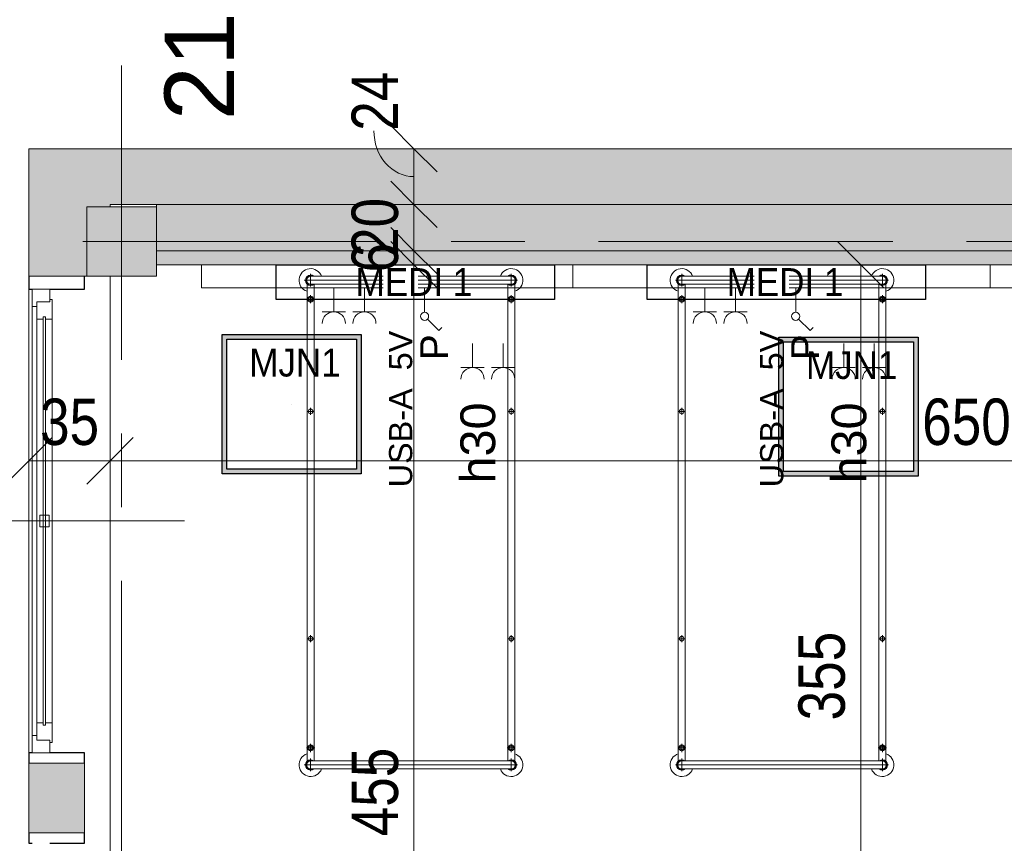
# Model space of a CAD drawing. Header units: centimetres. Extents: x -1631 to 21770, y -8842 to 3590.
# Tile 79 of 150: x -1257 to -832, y 2549 to 2904. Entities that reach past the tile are written whole.
import ezdxf

# ---------------------------------------------------------------- set-up
doc = ezdxf.new("R2010")
doc.units = ezdxf.units.CM
doc.linetypes.add('Oś', pattern=[222.25, 127, -31.75, 31.75, -31.75])
for name, color, linetype, lineweight in [('A-ANNO-DIMS', 211, 'Continuous', 13), ('A-ANNO-DIMS-100', 211, 'Continuous', 13), ('A-ANNO-NOTE', 131, 'Continuous', 9), ('A-GLAZ', 151, 'Continuous', 13), ('A-GLAZ-IDEN', 152, 'Continuous', 13), ('A-WALL', 113, 'Continuous', 13), ('A-WALL-PATT', 111, 'Continuous', 13), ('I-FURN', 30, 'Continuous', 9), ('Q-SPCQ', 91, 'Continuous', 9), ('S-COLS', 52, 'Continuous', 13), ('S-GRID', 1, 'Continuous', 13), ('S-GRID-IDEN', 1, 'Continuous', 13)]:
    doc.layers.add(name, color=color, linetype=linetype, lineweight=lineweight)
doc.layers.add('E_oprawy', color=12, linetype='Continuous')
doc.styles.add('Arial', font='arial.ttf', dxfattribs={"width": 0.9, "height": 18})
doc.styles.add('Arial Narrow_5', font='ARIALN.TTF', dxfattribs={"height": 20})
doc.styles.add('Arial_13', font='arial.ttf', dxfattribs={"height": 0.2})
doc.styles.add('Arial_4', font='arial.ttf', dxfattribs={"height": 10})
doc.styles.add('Arial_5', font='arial.ttf', dxfattribs={"height": 12})
doc.styles.add('Arial_6', font='arial.ttf', dxfattribs={"height": 15})
doc.styles.add('Arial_7', font='arial.ttf', dxfattribs={"height": 30})
doc.dimstyles.new('Diagonal_1_100__0__wewnętrzne', dxfattribs={"dimscale": 30.48, "dimtxt": 20.468619, "dimasz": 0.656168, "dimexe": 0.164042, "dimexo": 0.0625, "dimgap": 0.032808, "dimtad": 1, "dimdec": 0, "dimdsep": 46, "dimtxsty": 'Arial Narrow_5', "dimblk1": 'OBLIQUE', "dimblk2": 'OBLIQUE', "dimsah": 1, "dimcen": 0.09, "dimazin": 0, "dimtfac": 1, "dimtdec": 4, "dimtix": 1, "dimtmove": 1, "dimatfit": 3, "dimfxl": 0, "dimtvp": 1, "dimtolj": 1, "dimtzin": 0, "dimarcsym": 0})
doc.dimstyles.new('Diagonal_1_100__0__wewnętrzne_1', dxfattribs={"dimscale": 30.48, "dimtxt": 20.468619, "dimasz": 0.656168, "dimexe": 0.164042, "dimexo": 0.0625, "dimgap": 0.032808, "dimtad": 1, "dimdec": 0, "dimdsep": 46, "dimtxsty": 'Arial Narrow_5', "dimblk1": 'OBLIQUE', "dimblk2": 'OBLIQUE', "dimsah": 1, "dimcen": 0.09, "dimazin": 0, "dimtfac": 1, "dimtdec": 4, "dimtix": 1, "dimtmove": 0, "dimatfit": 3, "dimfxl": 0, "dimtvp": 1, "dimtolj": 1, "dimtzin": 0, "dimarcsym": 0})
doc.dimstyles.new('Diagonal_1_100__0__wewnętrzne_2', dxfattribs={"dimscale": 30.48, "dimtxt": 20.468619, "dimasz": 0.656168, "dimexe": 0.164042, "dimexo": 0.0625, "dimgap": 0.032808, "dimtad": 1, "dimdec": 0, "dimdsep": 46, "dimtxsty": 'Arial Narrow_5', "dimblk1": 'OBLIQUE', "dimblk2": 'OBLIQUE', "dimsah": 1, "dimcen": 0.09, "dimazin": 0, "dimtfac": 1, "dimtdec": 4, "dimtix": 1, "dimtmove": 2, "dimatfit": 3, "dimfxl": 0, "dimtvp": 1, "dimtolj": 1, "dimtzin": 0, "dimarcsym": 0})

# ---------------------------------------------------------------- blocks, each defined once
blk = doc.blocks.new('M_Concrete-Square-Column - 300 x 300mm-1794509-5_piętro III __10_50 m_ - stan projektowany')
at = {"layer": 'S-COLS', "lineweight": 9}
blk.add_hatch(color=254, dxfattribs=at).paths.add_polyline_path([(15, -15), (15, 15), (-15, 15), (-15, -15)], flags=0)
for p, q in [((15, 15), (-15, 15)), ((-15, 15), (-15, -15)), ((15, -15), (15, 15)), ((-15, -15), (15, -15))]:
    blk.add_line(p, q, dxfattribs=at)
blk = doc.blocks.new('łóżko 195x90 typ FAMED _102039_ - łóżko 195x90 typ FAMED _102039_-832813-5_piętro III __10_50 m_ - stan projektowany')
at = {"layer": 'I-FURN'}
for p, q in [((-43.25, 102.02), (-43.25, 107.47)), ((-43.25, 106.45), (43.25, 106.45)), ((43.25, 102.02), (43.25, 107.47)), ((-45.98, 104.75), (45.97, 104.75)), ((-44.75, 103.1), (-44.75, -102.61)), ((-43.25, 103.05), (43.25, 103.05)), ((-41.75, -102.55), (-41.75, 103.1)), ((41.75, -102.61), (41.75, 103.05)), ((44.75, 103.1), (44.75, -102.61)), ((-43.25, 94.85), (-43.25, 98.35)), ((43.25, 94.85), (43.25, 98.35)), ((-45, 96.6), (-41.5, 96.6)), ((45, 96.6), (41.5, 96.6)), ((-44.75, 48.19), (-41.75, 48.19)), ((-43.25, 49.69), (-43.25, 46.69)), ((44.75, 48.19), (41.75, 48.19)), ((43.25, 49.69), (43.25, 46.69)), ((-44.75, -49.81), (-41.75, -49.81)), ((-43.25, -48.31), (-43.25, -51.31)), ((44.75, -49.81), (41.75, -49.81)), ((43.25, -48.31), (43.25, -51.31)), ((-45, -96.93), (-41.5, -96.93)), ((-43.25, -95.18), (-43.25, -98.68)), ((45, -96.93), (41.5, -96.93)), ((43.25, -95.18), (43.25, -98.68)), ((-43.25, -101.53), (-43.25, -106.98)), ((43.25, -101.53), (43.25, -106.98)), ((45.97, -104.25), (-45.98, -104.25)), ((-43.25, -102.55), (43.25, -102.55)), ((-43.25, -105.95), (43.25, -105.95))]:
    blk.add_line(p, q, dxfattribs=at)
for centre, radius in [((-43.25, 96.6), 1.25), ((43.25, 96.6), 1.25), ((-43.25, 96.6), 0.8), ((43.25, 96.6), 0.8), ((-43.25, 48.19), 1), ((43.25, 48.19), 1), ((-43.25, -49.81), 1), ((43.25, -49.81), 1), ((-43.25, -96.93), 1.25), ((-43.25, -96.93), 0.8), ((43.25, -96.93), 1.25), ((43.25, -96.93), 0.8)]:
    blk.add_circle(centre, radius, dxfattribs=at)
for centre, radius, start, end in [((-43.25, 104.75), 5, 19.8769, 252.5424), ((-43.25, 104.75), 2.23, 49.8221, 312.3887), ((-43.25, 104.75), 1.93, 62.0207, 297.9793), ((-43.25, 104.75), 1.7, 90, 270), ((43.25, 104.75), 5, 287.4576, 160.1231), ((43.25, 104.75), 2.23, 229.8221, 130.1779), ((43.25, 104.75), 1.93, 242.0207, 117.9793), ((43.25, 104.75), 1.7, 270, 90), ((-43.25, -104.25), 5, 107.4576, 340.1231), ((43.25, -104.25), 5, 199.8769, 72.5424), ((-43.25, -104.25), 2.23, 49.8221, 310.1779), ((-43.25, -104.25), 1.93, 62.0207, 297.9793), ((-43.25, -104.25), 1.7, 90, 270), ((43.25, -104.25), 2.23, 229.8221, 130.1779), ((43.25, -104.25), 1.93, 242.0207, 117.9793), ((43.25, -104.25), 1.7, 270, 90)]:
    blk.add_arc(centre, radius, start, end, dxfattribs=at)
blk = doc.blocks.new('Panel Gazowo Oswietleniowy 2 - Type 1-2423792-5_piętro III __10_50 m_ - stan projektowany')
at = {"layer": 'Q-SPCQ'}
for p, q in [((-112.5, 47.33), (-102.5, 47.33)), ((-107.5, 47.33), (-107.5, 37)), ((-99.33, 47.33), (-89.33, 47.33)), ((-94.33, 47.33), (-94.33, 37)), ((47.5, 47.33), (57.5, 47.33)), ((52.5, 47.33), (52.5, 37)), ((60.67, 47.33), (70.67, 47.33)), ((65.67, 47.33), (65.67, 37)), ((-79.82, 31.43), (-81.13, 30.12)), ((-74.88, 26.48), (-79.82, 31.43)), ((80.18, 31.43), (78.87, 30.12)), ((85.12, 26.48), (80.18, 31.43)), ((-73.64, 13), (-73.64, 23.5)), ((-66.13, 23.33), (-56.13, 23.33)), ((-61.13, 23.33), (-61.13, 13)), ((-52.67, 23.33), (-42.67, 23.33)), ((-47.67, 23.33), (-47.67, 13)), ((-39.5, 23.33), (-29.5, 23.33)), ((-34.5, 23.33), (-34.5, 13)), ((86.36, 13), (86.36, 23.5)), ((93.87, 23.33), (103.87, 23.33)), ((98.87, 23.33), (98.87, 13)), ((107.33, 23.33), (117.33, 23.33)), ((112.33, 23.33), (112.33, 13)), ((120.5, 23.33), (130.5, 23.33)), ((125.5, 23.33), (125.5, 13)), ((-157.5, 3), (-157.5, 13)), ((-157.5, 13), (182.5, 13)), ((182.5, 13), (182.5, 3))]:
    blk.add_line(p, q, dxfattribs=at)
for centre in [(-73.64, 25.25), (86.36, 25.25)]:
    blk.add_circle(centre, 1.75, dxfattribs=at)
for centre, end in [((-107.5, 52.33), 0), ((-94.33, 52.33), 0), ((52.5, 52.33), 0), ((65.67, 52.33), 0), ((-61.13, 28.33), 360), ((-47.67, 28.33), 360), ((-34.5, 28.33), 360), ((98.87, 28.33), 360), ((112.33, 28.33), 360), ((125.5, 28.33), 360)]:
    blk.add_arc(centre, 5, 180, end, dxfattribs=at)
blk = doc.blocks.new('Okno - automatyczna etykieta - 200x165 _projektowane_-2617392-5_piętro III __10_50 m_ - stan projektowany')
at = {"layer": 'A-GLAZ'}
for p, q in [((-92.5, 10.5), (-100, 10.5)), ((-100, 10.5), (-100, 3)), ((-100, 10.5), (100, 10.5)), ((-87, 8.5), (-94.5, 8.5)), ((-94.5, 8.5), (-94.5, 3)), ((-94.5, 3), (-94.5, 8.5)), ((-94.5, 8.5), (-92.5, 8.5)), ((-92.5, 8.5), (-92.5, 10.5)), ((92.5, 10.5), (-92.5, 10.5)), ((-87, 5.75), (-87, 8.5)), ((87, 8.5), (-87, 8.5)), ((94.5, 8.5), (87, 8.5)), ((87, 8.5), (87, 5.75)), ((100, 10.5), (92.5, 10.5)), ((92.5, 10.5), (92.5, 8.5)), ((92.5, 8.5), (94.5, 8.5)), ((94.5, 3), (94.5, 8.5)), ((94.5, 8.5), (94.5, 3)), ((100, 3), (100, 10.5)), ((88, 5.75), (-88, 5.75)), ((-88, 5.75), (-88, 4.75)), ((-88, 4.75), (-88, 5.75)), ((-88, 5.75), (-87, 5.75)), ((-88, 4.75), (88, 4.75)), ((-87, 4.75), (-88, 4.75)), ((-87, 2), (-87, 4.75)), ((2.5, 7.25), (-2.5, 7.25)), ((-2.5, 7.25), (-2.5, 3.25)), ((2.5, 3.25), (2.5, 7.25)), ((87, 5.75), (88, 5.75)), ((87, 4.75), (87, 2)), ((88, 4.75), (87, 4.75)), ((88, 4.75), (88, 5.75)), ((88, 5.75), (88, 4.75)), ((-100, 3), (-94.5, 3)), ((-94.5, 3), (-95.5, 3)), ((-95.5, 3), (-95.5, 2)), ((-95.5, 2), (-87, 2)), ((87, 2), (-87, 2)), ((-2.5, 3.25), (2.5, 3.25)), ((87, 2), (95.5, 2)), ((95.5, 3), (94.5, 3)), ((94.5, 3), (100, 3)), ((95.5, 2), (95.5, 3))]:
    blk.add_line(p, q, dxfattribs=at)
blk = doc.blocks.new('DIMBLOCK35-5_piętro III __10_50 m_ - stan projektowany')
at = {"layer": 'A-ANNO-DIMS-100', "transparency": 16777216}
for p, q in [((-1086.6, 2798.33), (-1096.6, 2808.33)), ((-1091.6, 2798.33), (-1081.6, 2798.33)), ((-1086.6, 2798.33), (-1091.6, 2798.33)), ((-1086.6, 2343.33), (-1086.6, 2798.33)), ((-1086.6, 2798.33), (-1076.6, 2788.33)), ((-1086.6, 2343.33), (-1096.6, 2353.33)), ((-1091.6, 2343.33), (-1081.6, 2343.33)), ((-1086.6, 2343.33), (-1091.6, 2343.33)), ((-1086.6, 2343.33), (-1076.6, 2333.33))]:
    blk.add_line(p, q, dxfattribs=at)
at = {"layer": 'A-ANNO-DIMS-100', "color": 0, "transparency": 16777216, "insert": (-1113.45, 2551.82), "char_height": 20, "width": 45.6158, "attachment_point": 1, "rotation": 90, "line_spacing_factor": 0.974696, "style": 'Arial Narrow_5'}
blk.add_mtext('455', dxfattribs=at)
blk = doc.blocks.new('_Oblique')
at = {"color": 0, "linetype": 'ByBlock', "lineweight": -2}
blk.add_line((-0.5, -0.5), (0.5, 0.5), dxfattribs=at)
blk = doc.blocks.new('DIMBLOCK36-5_piętro III __10_50 m_ - stan projektowany')
at = {"layer": 'A-ANNO-DIMS-100', "transparency": 16777216}
for p, q in [((-1086.6, 2804.33), (-1096.6, 2814.33)), ((-1086.6, 2798.33), (-1096.6, 2808.33)), ((-1091.6, 2804.33), (-1081.6, 2804.33)), ((-1086.6, 2804.33), (-1091.6, 2804.33)), ((-1086.6, 2798.33), (-1086.6, 2804.33)), ((-1086.6, 2804.33), (-1076.6, 2794.33)), ((-1091.6, 2798.33), (-1081.6, 2798.33)), ((-1086.6, 2798.33), (-1091.6, 2798.33)), ((-1086.6, 2798.33), (-1076.6, 2788.33))]:
    blk.add_line(p, q, dxfattribs=at)
at = {"layer": 'A-ANNO-DIMS-100', "color": 0, "transparency": 16777216, "insert": (-1113.45, 2794.99), "char_height": 20, "width": 15.2053, "attachment_point": 1, "rotation": 90, "line_spacing_factor": 0.974696, "style": 'Arial Narrow_5'}
blk.add_mtext('\\fArial Narrow|b0|i0|c238|p34|;6', dxfattribs=at)
blk = doc.blocks.new('DIMBLOCK37-5_piętro III __10_50 m_ - stan projektowany')
at = {"layer": 'A-ANNO-DIMS-100', "transparency": 16777216}
for p, q in [((-1086.6, 2824.33), (-1096.6, 2834.33)), ((-1077.69, 2824.33), (-1091.6, 2824.33)), ((-1086.6, 2804.33), (-1086.6, 2824.33)), ((-1086.6, 2824.33), (-1076.6, 2814.33)), ((-1086.6, 2824.33), (-1077.69, 2824.33)), ((-1086.6, 2804.33), (-1096.6, 2814.33)), ((-1091.6, 2804.33), (-1081.6, 2804.33)), ((-1086.6, 2804.33), (-1091.6, 2804.33)), ((-1086.6, 2804.33), (-1076.6, 2794.33))]:
    blk.add_line(p, q, dxfattribs=at)
at = {"layer": 'A-ANNO-DIMS-100', "color": 0, "transparency": 16777216, "insert": (-1113.45, 2801.65), "char_height": 20, "width": 30.4105, "attachment_point": 1, "rotation": 90, "line_spacing_factor": 0.974696, "style": 'Arial Narrow_5'}
blk.add_mtext('20', dxfattribs=at)
blk = doc.blocks.new('DIMBLOCK38-5_piętro III __10_50 m_ - stan projektowany')
at = {"layer": 'A-ANNO-DIMS-100', "transparency": 16777216}
for p, q in [((-1086.6, 2848.33), (-1096.6, 2858.33)), ((-1091.6, 2848.33), (-1081.6, 2848.33)), ((-1086.6, 2848.33), (-1091.6, 2848.33)), ((-1086.6, 2824.33), (-1086.6, 2848.33)), ((-1086.6, 2848.33), (-1076.6, 2838.33)), ((-1086.6, 2824.33), (-1096.6, 2834.33)), ((-1077.69, 2824.33), (-1091.6, 2824.33)), ((-1086.6, 2824.33), (-1076.6, 2814.33)), ((-1086.6, 2824.33), (-1077.69, 2824.33))]:
    blk.add_line(p, q, dxfattribs=at)
blk.add_ellipse((-1086.6, 2856.08), major_axis=(0, 19.75), ratio=0.873073, start_param=1.570796, end_param=3.141593, dxfattribs=at)
at = {"layer": 'A-ANNO-DIMS-100', "color": 0, "transparency": 16777216, "insert": (-1113.45, 2856.08), "char_height": 20, "width": 30.4105, "attachment_point": 1, "rotation": 90, "line_spacing_factor": 0.974696, "style": 'Arial Narrow_5'}
blk.add_mtext('24', dxfattribs=at)
blk = doc.blocks.new('DIMBLOCK75-5_piętro III __10_50 m_ - stan projektowany')
at = {"layer": 'A-ANNO-DIMS-100', "transparency": 16777216}
for p, q in [((-1252.62, 2713.76), (-1242.62, 2723.76)), ((-1217.62, 2713.76), (-1207.62, 2723.76)), ((-1252.62, 2718.76), (-1252.62, 2708.76)), ((-1252.62, 2713.76), (-1252.62, 2718.76)), ((-1217.62, 2718.76), (-1217.62, 2708.76)), ((-1217.62, 2713.76), (-1217.62, 2718.76)), ((-1252.62, 2713.76), (-1262.62, 2703.76)), ((-1252.62, 2713.76), (-1217.62, 2713.76)), ((-1217.62, 2713.76), (-1227.62, 2703.76))]:
    blk.add_line(p, q, dxfattribs=at)
at = {"layer": 'A-ANNO-DIMS-100', "color": 0, "transparency": 16777216, "insert": (-1247.79, 2740.61), "char_height": 20, "width": 30.4105, "attachment_point": 1, "line_spacing_factor": 0.974696, "style": 'Arial Narrow_5'}
blk.add_mtext('35', dxfattribs=at)
blk = doc.blocks.new('DIMBLOCK76-5_piętro III __10_50 m_ - stan projektowany')
at = {"layer": 'A-ANNO-DIMS-100', "transparency": 16777216}
for p, q in [((-1217.62, 2713.76), (-1207.62, 2723.76)), ((-567.62, 2713.76), (-557.62, 2723.76)), ((-1217.62, 2718.76), (-1217.62, 2708.76)), ((-1217.62, 2713.76), (-1217.62, 2718.76)), ((-567.62, 2718.76), (-567.62, 2708.76)), ((-567.62, 2713.76), (-567.62, 2718.76)), ((-1217.62, 2713.76), (-1227.62, 2703.76)), ((-1217.62, 2713.76), (-567.62, 2713.76)), ((-567.62, 2713.76), (-577.62, 2703.76))]:
    blk.add_line(p, q, dxfattribs=at)
at = {"layer": 'A-ANNO-DIMS-100', "color": 0, "transparency": 16777216, "insert": (-867.45, 2740.61), "char_height": 20, "width": 45.6158, "attachment_point": 1, "line_spacing_factor": 0.974696, "style": 'Arial Narrow_5'}
blk.add_mtext('650', dxfattribs=at)
blk = doc.blocks.new('DIMBLOCK117-5_piętro III __10_50 m_ - stan projektowany')
at = {"layer": 'A-ANNO-DIMS-100', "transparency": 16777216}
for p, q in [((-893.96, 2798.33), (-903.96, 2808.33)), ((-898.96, 2798.33), (-888.96, 2798.33)), ((-893.96, 2798.33), (-898.96, 2798.33)), ((-893.96, 2443.33), (-893.96, 2798.33)), ((-893.96, 2798.33), (-883.96, 2788.33)), ((-893.96, 2443.33), (-903.96, 2453.33)), ((-898.96, 2443.33), (-888.96, 2443.33)), ((-893.96, 2443.33), (-898.96, 2443.33)), ((-893.96, 2443.33), (-883.96, 2433.33))]:
    blk.add_line(p, q, dxfattribs=at)
at = {"layer": 'A-ANNO-DIMS-100', "color": 0, "transparency": 16777216, "insert": (-920.81, 2601.82), "char_height": 20, "width": 45.6158, "attachment_point": 1, "rotation": 90, "line_spacing_factor": 0.974696, "style": 'Arial Narrow_5'}
blk.add_mtext('355', dxfattribs=at)
blk = doc.blocks.new('Okno_LD_typ 100 - metka _ wys_parapetu-2491833-5_piętro III __10_50 m_ - stan projektowany')
at = {"layer": 'A-GLAZ-IDEN'}
blk.add_line((0, 1.8925), (0, -0.3919), dxfattribs=at)
blk.add_circle((0, -0.0919), 0.3, dxfattribs=at)
at = {"layer": 'A-GLAZ-IDEN', "insert": (0.4711, 0.6634), "char_height": 0.2, "width": 0.48783, "attachment_point": 3, "rotation": 90, "line_spacing_factor": 0.936439, "style": 'Arial_13', "bg_fill": 3, "box_fill_scale": 1.25, "bg_fill_color": 256, "bg_fill_true_color": 13158600, "bg_fill_transparency": 0}
blk.add_mtext('\\pxqr,t6.35,12.7,19.05,25.4,31.75,38.1,44.45,50.8,57.15,63.5,69.85,76.2,82.55,88.9,95.25,101.6,107.95,114.3,120.65,127,133.35,139.7,146.05,152.4,158.75,165.1,171.45,177.8,184.15,190.5,196.85,203.2;{hp= }', dxfattribs=at)
blk = doc.blocks.new('MEDI_1')
at = {"layer": 'E_oprawy'}
blk.add_lwpolyline([(0, 0), (0, 15), (120, 15), (120, 0)], close=True, dxfattribs=at)
at = {"layer": 'E_oprawy', "color": 4, "style": 'Arial', "width": 0.9}
blk.add_text('MEDI 1', height=12, rotation=180, dxfattribs=at).set_placement((85.78, 13.45))
blk = doc.blocks.new('MJN1')
at = {"layer": 'E_oprawy', "linetype": 'ByBlock'}
h = blk.add_hatch(color=256, dxfattribs=at)
h.paths.add_polyline_path([(-30, -30), (-30, 30), (30, 30), (30, -30)])
h.paths.add_polyline_path([(-28, -28), (-28, 28), (28, 28), (28, -28)], flags=16)
for points in [[(-30, -30), (-30, 30), (30, 30), (30, -30)], [(-28, -28), (-28, 28), (28, 28), (28, -28)]]:
    blk.add_lwpolyline(points, close=True, dxfattribs=at)
blk.add_circle((0, 0), 0.0000001, dxfattribs=at)
at = {"layer": 'E_oprawy', "color": 4, "style": 'Arial', "width": 0.9}
blk.add_text('MJN1', height=12, dxfattribs=at).set_placement((-18.29, 11.9))

msp = doc.modelspace()

# ---------------------------------------------------------------- hatches: boundary and pattern name
at = {"layer": 'A-WALL-PATT'}
for points in [[(-1227.62, 2793.33), (-1227.62, 2823.33), (-1217.62, 2823.33), (-1217.62, 2848.33), (-1252.62, 2848.33), (-1252.62, 2793.33), (-1228.62, 2793.33)], [(-627.62, 2804.33), (-627.62, 2824.33), (-1197.62, 2824.33), (-1197.62, 2804.33), (-719.31, 2804.33)], [(-627.62, 2798.33), (-627.62, 2804.33), (-1197.62, 2804.33), (-1197.62, 2798.33), (-719.31, 2798.33)]]:
    msp.add_hatch(color=9, dxfattribs=at).paths.add_polyline_path(points, flags=0)
h = msp.add_hatch(color=9, dxfattribs=at)
h.paths.add_polyline_path([(1227.38, 2824.33), (1227.38, 2848.33), (507.38, 2848.33), (507.38, 2824.33), (1203.38, 2824.33)], flags=0)
h.paths.add_polyline_path([(307.38, 2824.33), (307.38, 2848.33), (267.38, 2848.33), (267.38, 2824.33), (297.38, 2824.33)], flags=0)
h.paths.add_polyline_path([(157.38, 2824.33), (157.38, 2848.33), (-182.62, 2848.33), (-182.62, 2824.33), (142.38, 2824.33)], flags=0)
h.paths.add_polyline_path([(-332.62, 2824.33), (-292.62, 2824.33), (-292.62, 2848.33), (-332.62, 2848.33), (-332.62, 2839.33)], flags=0)
h.paths.add_polyline_path([(-532.62, 2824.33), (-532.62, 2848.33), (-1217.62, 2848.33), (-1217.62, 2824.33), (-547.62, 2824.33)], flags=0)
h = msp.add_hatch(color=9, dxfattribs=at)
h.paths.add_polyline_path([(-1238.62, 1833.33), (-1228.62, 1833.33), (-1228.62, 1863.33), (-1252.62, 1863.33), (-1252.62, 1833.33)], flags=0)
h.paths.add_polyline_path([(-1252.62, 2073.33), (-1228.62, 2073.33), (-1228.62, 2103.33), (-1252.62, 2103.33), (-1252.62, 2080.47)], flags=0)
h.paths.add_polyline_path([(-1252.62, 2313.33), (-1228.62, 2313.33), (-1228.62, 2343.33), (-1252.62, 2343.33)], flags=0)
h.paths.add_polyline_path([(-1252.62, 2553.33), (-1228.62, 2553.33), (-1228.62, 2583.33), (-1252.62, 2583.33)], flags=0)

# ---------------------------------------------------------------- linework, layer by layer
at = {"layer": 'A-WALL', "lineweight": 9}
for p, q in [((307.38, 2848.33), (-1252.62, 2848.33)), ((-1252.62, 2848.33), (-1252.62, 2793.33)), ((-1217.62, 2824.33), (-567.62, 2824.33)), ((-1217.62, 2823.33), (-1217.62, 2824.33)), ((-1197.62, 2824.33), (-1197.62, 2823.33)), ((-1197.62, 2804.33), (-627.62, 2804.33)), ((-1197.62, 2798.33), (-627.62, 2798.33)), ((-1228.62, 2793.33), (-1227.62, 2793.33)), ((-1217.62, 2793.33), (-1217.62, 2343.33)), ((-1252.62, 2587.83), (-1252.62, 2787.83)), ((-1252.62, 2583.33), (-1252.62, 2553.33)), ((-1228.62, 2553.33), (-1228.62, 2583.33))]:
    msp.add_line(p, q, dxfattribs=at)
at = {"layer": 'A-WALL'}
for p, q in [((-1252.62, 2793.33), (-1228.62, 2793.33)), ((-1228.62, 2583.33), (-1252.62, 2583.33)), ((-1252.62, 2553.33), (-1228.62, 2553.33))]:
    msp.add_line(p, q, dxfattribs=at)
at = {"layer": 'A-WALL', "color": 7, "lineweight": 25}
for p, q in [((-1252.62, 2793.33), (-1252.62, 2787.83)), ((-1228.62, 2787.83), (-1228.62, 2793.33)), ((-1252.62, 2787.83), (-1251.12, 2787.83)), ((-1243.62, 2787.83), (-1228.62, 2787.83)), ((-1251.12, 2587.83), (-1252.62, 2587.83)), ((-1252.62, 2587.83), (-1252.62, 2583.33)), ((-1228.62, 2587.83), (-1243.62, 2587.83)), ((-1228.62, 2583.33), (-1228.62, 2587.83)), ((-1252.62, 2553.33), (-1252.62, 2548.83)), ((-1228.62, 2548.83), (-1228.62, 2553.33)), ((-1252.62, 2548.83), (-1251.12, 2548.83)), ((-1243.62, 2548.83), (-1228.62, 2548.83))]:
    msp.add_line(p, q, dxfattribs=at)
at = {"layer": 'S-GRID', "linetype": 'Oś'}
for p, q in [((-1212.62, 2884.27), (-1212.62, 27.13)), ((1342.46, 2808.33), (-1368.76, 2808.33))]:
    msp.add_line(p, q, dxfattribs=at)

# ---------------------------------------------------------------- block references
at = {"layer": 'A-GLAZ', "rotation": 89.9999999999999}
msp.add_blockref('Okno - automatyczna etykieta - 200x165 _projektowane_-2617392-5_piętro III __10_50 m_ - stan projektowany', (-1240.62, 2687.83), dxfattribs=at)
at = {"layer": 'E_oprawy'}
msp.add_blockref('MJN1', (-1139.29, 2738.2), dxfattribs=at)
at = {"layer": 'I-FURN'}
for p in [(-1087.87, 2686.88), (-927.87, 2686.88)]:
    msp.add_blockref('łóżko 195x90 typ FAMED _102039_ - łóżko 195x90 typ FAMED _102039_-832813-5_piętro III __10_50 m_ - stan projektowany', p, dxfattribs=at)
at = {"layer": 'Q-SPCQ', "rotation": 180}
for p in [(-995.62, 2801.33), (-835.62, 2801.33)]:
    msp.add_blockref('Panel Gazowo Oswietleniowy 2 - Type 1-2423792-5_piętro III __10_50 m_ - stan projektowany', p, dxfattribs=at)
at = {"layer": 'S-COLS', "lineweight": 9}
msp.add_blockref('M_Concrete-Square-Column - 300 x 300mm-1794509-5_piętro III __10_50 m_ - stan projektowany', (-1212.62, 2808.33), dxfattribs=at)

# ---------------------------------------------------------------- texts
at = {"layer": 'S-GRID-IDEN', "insert": (-1179.12, 2883.93), "char_height": 30, "width": 48.3, "attachment_point": 5, "rotation": 90, "line_spacing_factor": 0.936439, "style": 'Arial_7'}
msp.add_mtext('\\pxqc,t4.23333,8.46667,12.7,16.93333,21.16667,25.4,29.63333,33.86667,38.1,42.33333,46.56667,50.8,55.03333,59.26667,63.5,67.73333,71.96667,76.2,80.43333,84.66667,88.9,93.13333,97.36667,101.6,105.83333,110.06667,114.3,118.53333,122.76667,127,131.23333,135.46667;{21}', dxfattribs=at)

# ---------------------------------------------------------------- dimensions: what is measured, and where the dimension line sits
at = {"layer": 'A-ANNO-DIMS'}
dim = msp.add_linear_dim(base=(-1086.6, 2848.33), p1=(-1077.69, 2824.33), p2=(-1091.6, 2848.33), angle=90, dimstyle='Diagonal_1_100__0__wewnętrzne', override={"dimpost": '<>', "dimfxl": 27.740694}, dxfattribs=at)
dim.commit()
dim.dimension.update_dxf_attribs({"geometry": 'DIMBLOCK38-5_piętro III __10_50 m_ - stan projektowany', "text_midpoint": (-1100.12, 2871.28), "dimtype": 160, "text_rotation": 90})
dim = msp.add_linear_dim(base=(-1217.62, 2713.76), p1=(-1252.62, 2718.76), p2=(-1217.62, 2718.76), dimstyle='Diagonal_1_100__0__wewnętrzne_1', override={"dimpost": '<>', "dimfxl": 35}, dxfattribs=at)
dim.commit()
dim.dimension.update_dxf_attribs({"geometry": 'DIMBLOCK75-5_piętro III __10_50 m_ - stan projektowany', "text_midpoint": (-1235.12, 2724.97)})

# ---------------------------------------------------------------- next in the draw order: texts
at = {"layer": 'A-ANNO-NOTE', "lineweight": 13, "rotation": 90, "line_spacing_factor": 0.936439, "bg_fill": 3, "box_fill_scale": 1.25, "bg_fill_color": 256, "bg_fill_true_color": 13158600, "bg_fill_transparency": 0}
for s, insert, char_height, width, attachment_point, style in [('\\pxqc,t12.7,25.4,38.1,50.8,63.5,76.2,88.9,101.6,114.3,127,139.7,152.4,165.1,177.8,190.5,203.2,215.9,228.6,241.3,254,266.7,279.4,292.1,304.8,317.5,330.2,342.9,355.6,368.3,381,393.7,406.4;{USB-A  5V}', (-1092.25, 2736.09), 10, 113.1, 5, 'Arial_4'), ('\\pxqc,t12.7,25.4,38.1,50.8,63.5,76.2,88.9,101.6,114.3,127,139.7,152.4,165.1,177.8,190.5,203.2,215.9,228.6,241.3,254,266.7,279.4,292.1,304.8,317.5,330.2,342.9,355.6,368.3,381,393.7,406.4;{USB-A  5V}', (-932.25, 2736.09), 10, 113.1, 5, 'Arial_4'), ('\\pxt8.46667,16.93333,25.4,33.86667,42.33333,50.8,59.26667,67.73333,76.2,84.66667,93.13333,101.6,110.06667,118.53333,127,135.46667,143.93333,152.4,160.86667,169.33333,177.8,186.26667,194.73333,203.2,211.66667,220.13333,228.6,237.06667,245.53333,254,262.46667,270.93333;{h30}', (-1066.55, 2703.98), 15, 36.764, 1, 'Arial_6'), ('\\pxt8.46667,16.93333,25.4,33.86667,42.33333,50.8,59.26667,67.73333,76.2,84.66667,93.13333,101.6,110.06667,118.53333,127,135.46667,143.93333,152.4,160.86667,169.33333,177.8,186.26667,194.73333,203.2,211.66667,220.13333,228.6,237.06667,245.53333,254,262.46667,270.93333;{h30}', (-906.55, 2703.98), 15, 36.764, 1, 'Arial_6')]:
    msp.add_mtext(s, dxfattribs=dict(at, insert=insert, char_height=char_height, width=width, attachment_point=attachment_point, style=style))

# ---------------------------------------------------------------- next in the draw order: block references
at = {"layer": 'E_oprawy', "rotation": 180}
msp.add_blockref('MEDI_1', (-1025.95, 2798.32), dxfattribs=at)

# ---------------------------------------------------------------- next in the draw order: texts
at = {"layer": 'A-ANNO-NOTE', "lineweight": 13, "char_height": 12, "width": 12.019, "attachment_point": 5, "rotation": 90, "line_spacing_factor": 0.936439, "style": 'Arial_5'}
for insert in [(-1077.87, 2762.73), (-917.87, 2762.73)]:
    msp.add_mtext('\\pxqc,t10.58333,21.16667,31.75,42.33333,52.91667,63.5,74.08333,84.66667,95.25,105.83333,116.41667,127,137.58333,148.16667,158.75,169.33333,179.91667,190.5,201.08333,211.66667,222.25,232.83333,243.41667,254,264.58333,275.16667,285.75,296.33333,306.91667,317.5,328.08333,338.66667;{P}', dxfattribs=dict(at, insert=insert))
at = {"layer": 'A-ANNO-NOTE', "lineweight": 13, "insert": (-906.55, 2703.98), "char_height": 15, "width": 36.764, "attachment_point": 1, "rotation": 90, "line_spacing_factor": 0.936439, "style": 'Arial_6', "bg_fill": 3, "box_fill_scale": 1.25, "bg_fill_color": 256, "bg_fill_true_color": 13158600, "bg_fill_transparency": 0}
msp.add_mtext('\\pxt8.46667,16.93333,25.4,33.86667,42.33333,50.8,59.26667,67.73333,76.2,84.66667,93.13333,101.6,110.06667,118.53333,127,135.46667,143.93333,152.4,160.86667,169.33333,177.8,186.26667,194.73333,203.2,211.66667,220.13333,228.6,237.06667,245.53333,254,262.46667,270.93333;{h30}', dxfattribs=at)

# ---------------------------------------------------------------- next in the draw order: dimensions: what is measured, and where the dimension line sits
at = {"layer": 'A-ANNO-DIMS'}
for base, p1, p2, override, picture, middle in [((-1086.6, 2824.33), (-1091.6, 2804.33), (-1077.69, 2824.33), {"dimpost": '<>', "dimfxl": 24.362802}, 'DIMBLOCK37-5_piętro III __10_50 m_ - stan projektowany', (-1097.81, 2814.33)), ((-1086.6, 2804.33), (-1091.6, 2798.33), (-1091.6, 2804.33), {"dimpost": '<>', "dimfxl": 6}, 'DIMBLOCK36-5_piętro III __10_50 m_ - stan projektowany', (-1097.81, 2801.33)), ((-1086.6, 2798.33), (-1091.6, 2343.33), (-1091.6, 2798.33), {"dimpost": '<>', "dimfxl": 455}, 'DIMBLOCK35-5_piętro III __10_50 m_ - stan projektowany', (-1097.77, 2570.83))]:
    dim = msp.add_linear_dim(base=base, p1=p1, p2=p2, angle=90, dimstyle='Diagonal_1_100__0__wewnętrzne_1', override=override, dxfattribs=at)
    dim.commit()
    dim.dimension.update_dxf_attribs({"geometry": picture, "text_midpoint": middle})

# ---------------------------------------------------------------- next in the draw order: texts
at = {"layer": 'A-ANNO-NOTE', "lineweight": 13, "insert": (-932.25, 2736.09), "char_height": 10, "width": 113.1, "attachment_point": 5, "rotation": 90, "line_spacing_factor": 0.936439, "style": 'Arial_4', "bg_fill": 3, "box_fill_scale": 1.25, "bg_fill_color": 256, "bg_fill_true_color": 13158600, "bg_fill_transparency": 0}
msp.add_mtext('\\pxqc,t12.7,25.4,38.1,50.8,63.5,76.2,88.9,101.6,114.3,127,139.7,152.4,165.1,177.8,190.5,203.2,215.9,228.6,241.3,254,266.7,279.4,292.1,304.8,317.5,330.2,342.9,355.6,368.3,381,393.7,406.4;{USB-A  5V}', dxfattribs=at)

# ---------------------------------------------------------------- next in the draw order: dimensions: what is measured, and where the dimension line sits
at = {"layer": 'A-ANNO-DIMS'}
dim = msp.add_linear_dim(base=(-893.96, 2798.33), p1=(-898.96, 2443.33), p2=(-898.96, 2798.33), angle=90, dimstyle='Diagonal_1_100__0__wewnętrzne_1', override={"dimpost": '<>', "dimfxl": 355}, dxfattribs=at)
dim.commit()
dim.dimension.update_dxf_attribs({"geometry": 'DIMBLOCK117-5_piętro III __10_50 m_ - stan projektowany', "text_midpoint": (-905.17, 2620.83)})

# ---------------------------------------------------------------- next in the draw order: block references
at = {"layer": 'E_oprawy', "rotation": 180}
msp.add_blockref('MEDI_1', (-865.95, 2798.32), dxfattribs=at)
at = {"layer": 'E_oprawy'}
msp.add_blockref('MJN1', (-899.24, 2737.14), dxfattribs=at)

# ---------------------------------------------------------------- next in the draw order: texts
at = {"layer": 'A-ANNO-NOTE', "lineweight": 13, "insert": (-917.87, 2762.73), "char_height": 12, "width": 12.019, "attachment_point": 5, "rotation": 90, "line_spacing_factor": 0.936439, "style": 'Arial_5'}
msp.add_mtext('\\pxqc,t10.58333,21.16667,31.75,42.33333,52.91667,63.5,74.08333,84.66667,95.25,105.83333,116.41667,127,137.58333,148.16667,158.75,169.33333,179.91667,190.5,201.08333,211.66667,222.25,232.83333,243.41667,254,264.58333,275.16667,285.75,296.33333,306.91667,317.5,328.08333,338.66667;{P}', dxfattribs=at)

# ---------------------------------------------------------------- next in the draw order: dimensions: what is measured, and where the dimension line sits
at = {"layer": 'A-ANNO-DIMS'}
dim = msp.add_linear_dim(base=(-567.62, 2713.76), p1=(-1217.62, 2718.76), p2=(-567.62, 2718.76), dimstyle='Diagonal_1_100__0__wewnętrzne_2', override={"dimpost": '<>', "dimfxl": 650}, dxfattribs=at)
dim.commit()
dim.dimension.update_dxf_attribs({"geometry": 'DIMBLOCK76-5_piętro III __10_50 m_ - stan projektowany', "text_midpoint": (-844.65, 2727.28), "dimtype": 160, "text_rotation": 360})

# ---------------------------------------------------------------- next in the draw order: block references
at = {"layer": 'A-GLAZ-IDEN', "xscale": 99.99999999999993, "yscale": 99.99999999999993, "zscale": 99.99999999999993, "rotation": 270.0000000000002}
msp.add_blockref('Okno_LD_typ 100 - metka _ wys_parapetu-2491833-5_piętro III __10_50 m_ - stan projektowany', (-1374.73, 2687.83), dxfattribs=at)

doc.saveas('drawing.dxf')
